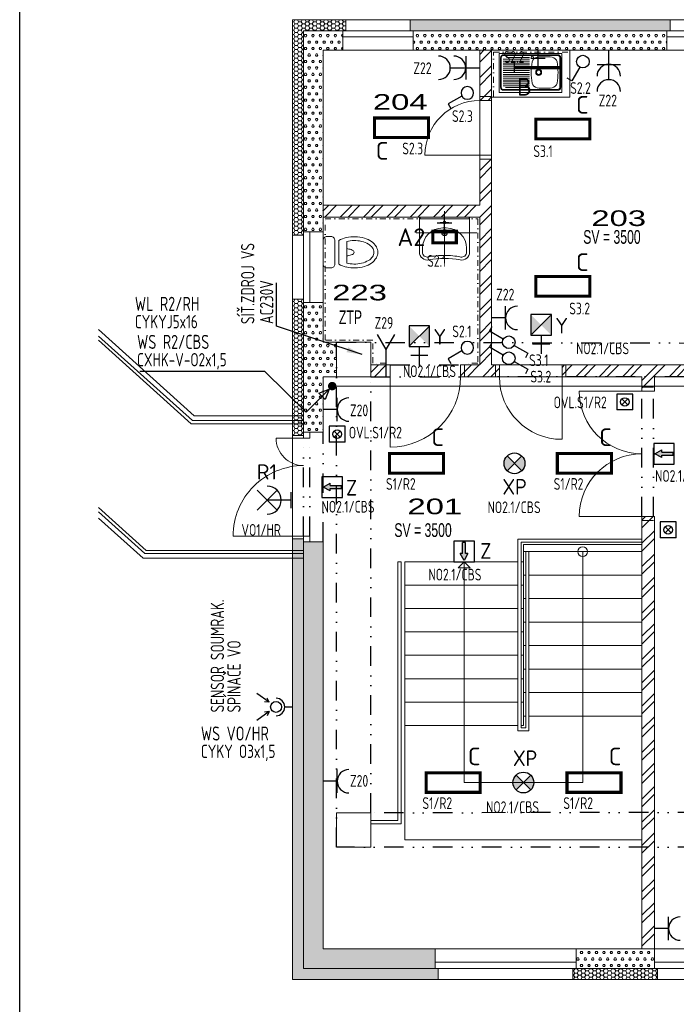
# Model space of a CAD drawing. Extents: x 171565 to 840288, y -737149 to -289557.
# Tile 10 of 59: x 401797 to 410180, y -377327 to -364748. Entities that reach past the tile are written whole.
import ezdxf
from ezdxf.enums import TextEntityAlignment as Align

# ---------------------------------------------------------------- set-up
doc = ezdxf.new("R2010")
doc.units = 0
doc.header["$MEASUREMENT"] = 0
doc.header["$PDMODE"] = 1
doc.linetypes.add('DIVIDE2', pattern=[0.625, 0.25, -0.125, 0, -0.125, 0, -0.125])
doc.linetypes.add('DOTDASH', pattern=[1, 0.3, -0.2, 0, -0.2, 0.3])
for name, color, linetype in [('0_stavba', 7, 'Continuous'), ('3-ZDI_NADP', 1, 'DIVIDE2'), ('E1', 3, 'Continuous'), ('legenda', 1, 'Continuous')]:
    doc.layers.add(name, color=color, linetype=linetype)
doc.styles.add('ad_popis', font='isocpeur.ttf')
doc.styles.add('isocp', font='isocp.shx')
doc.styles.add('ISOCPEUR_4', font='isocpeur.ttf', dxfattribs={"height": 1.8})
doc.styles.add('ROMANS', font='ROMANS.shx')
doc.styles.add('SPIRITTXTSTYLE1', font='ROMAN')
doc.styles.add('SPIRITTXTSTYLE2', font='ARIALUNI.TTF')
doc.dimstyles.new('QP Stavba_100', dxfattribs={"dimscale": 100, "dimtxt": 2, "dimasz": 2, "dimexe": 1.2, "dimexo": 5, "dimgap": 1.2, "dimtad": 1, "dimdec": 0, "dimrnd": 1, "dimdsep": 46, "dimtxsty": 'ROMANS', "dimblk": 'ARCHTICK', "dimcen": 3, "dimdle": 1.2, "dimclrd": 8, "dimclre": 8, "dimclrt": 3, "dimaunit": 1, "dimadec": 1, "dimazin": 3, "dimtfac": 1, "dimtdec": 0, "dimtmove": 2, "dimatfit": 2, "dimfxl": 1.2, "dimtolj": 1, "dimlwd": -1, "dimlwe": -1, "dimarcsym": 0})
pattern_1 = [(0, (737622.32, -247584.22), (47.625, 82.488914), [15.875, -79.375]), (0, (737622.32, -247556.72), (47.625, 82.488914), [15.875, -79.375]), (60.000002, (737638.2, -247584.22), (-47.625, 82.488914), [15.875, -79.375]), (120.000003, (737622.32, -247584.22), (-95.25, -3e-06), [15.875, -79.375]), (60.000002, (737614.39, -247570.47), (-47.625, 82.488914), [15.875, -79.375]), (120.000003, (737646.14, -247570.47), (-95.25, -3e-06), [15.875, -79.375])]
pattern_2 = [(45, (737622.32, -247584.22), (-148.49243, 148.49243), []), (45, (737721.32, -247584.22), (-148.49243, 148.49243), [])]
pattern_3 = [(0, (737622.324, -247584.223), (47.625, 27.4963055), [-63.5, 31.75]), (60.000002, (737622.324, -247584.223), (-1.7e-06, 54.9926147), [31.75, -63.5]), (120.000003, (737622.324, -247584.223), (-47.625, 27.4963055), [-63.5, 31.75])]

# ---------------------------------------------------------------- blocks, each defined once
blk = doc.blocks.new('A$C2F6D31B8')
at = {"color": 1}
blk.add_line((-340, -340), (0, 0), dxfattribs=at)
at = {"color": 1, "const_width": 54.8}
blk.add_lwpolyline([(-28, 0, 1), (28, 0, 1)], format="xyb", close=True, dxfattribs=at)
at = {"color": 1}
blk.add_lwpolyline([(-40, -40), (-93, -174), (-174, -93)], close=True, dxfattribs=at)
blk = doc.blocks.new('A$C3E1526A7')
at = {"color": 3}
for p, q in [((0, 376), (0, 0)), ((150, 180), (-150, 180))]:
    blk.add_line(p, q, dxfattribs=at)
for centre in [(0, 526), (0, 330)]:
    blk.add_arc(centre, 150, 180, 0, dxfattribs=at)
blk = doc.blocks.new('V5')
at = {"color": 3, "linetype": 'Continuous'}
for p, q in [((0, 0), (4.800003, 0)), ((4.800003, 0), (7.398087, 1.5)), ((4.800003, 0), (7.398087, -1.5))]:
    blk.add_line(p, q, dxfattribs=at)
at = {"color": 7, "linetype": 'Continuous'}
for tag, p, flags in [('ZARIZENI', (0, 0), 1), ('POPIS', (8, -1), 8)]:
    blk.add_attdef(tag, p, '', height=2, dxfattribs=dict(at, flags=flags))
blk = doc.blocks.new('_ARCHTICK')
at = {"color": 0, "linetype": 'ByBlock', "const_width": 0.15}
blk.add_lwpolyline([(-0.5, -0.5), (0.5, 0.5)], dxfattribs=at)
blk = doc.blocks.new('A$C39837C47')
at = {"color": 3}
for p, q in [((150, 180), (-150, 180)), ((0, 180), (0, 0))]:
    blk.add_line(p, q, dxfattribs=at)
blk.add_arc((0, 330), 150, 180, 0, dxfattribs=at)
blk = doc.blocks.new('A$C73E1795E')
blk.add_hatch(color=30).paths.add_polyline_path([(207, -110), (131, -69), (131, -94), (12, -94), (12, -126), (131, -126), (131, -151)])
at = {"color": 30}
for p, q in [((0, 0), (0, -220)), ((220, 0), (0, 0)), ((220, -220), (220, 0)), ((131, -94), (12, -94)), ((12, -94), (12, -126)), ((131, -69), (207, -110)), ((131, -69), (131, -94)), ((131, -126), (12, -126)), ((207, -110), (131, -151)), ((131, -126), (131, -151)), ((0, -220), (220, -220))]:
    blk.add_line(p, q, dxfattribs=at)
blk = doc.blocks.new('A$C69940402')
h = blk.add_hatch(color=30)
h.paths.add_polyline_path([(210, -210), (210, -10), (110, -110)])
h.paths.add_polyline_path([(110, -110), (10, -10), (10, -210)])
at = {"color": 30}
for p, q in [((210, -10), (10, -210)), ((202, -316), (18, -316)), ((110, -220), (110, -419))]:
    blk.add_line(p, q, dxfattribs=at)
blk.add_lwpolyline([(0, 0), (0, -220), (220, -220), (220, 0)], close=True, dxfattribs=at)
blk = doc.blocks.new('A$C5A2F567D')
h = blk.add_hatch(color=30)
h.paths.add_polyline_path([(70.9, 70.9), (0, 0), (70.9, -70.9, 0.198912), (100.2, 0, 0.198912)])
h.paths.add_polyline_path([(0, 0), (-70.9, 70.9, 0.198912), (-100.2, 0, 0.198912), (-70.9, -70.9)])
at = {"color": 30}
for p, q in [((-70.9, -70.9), (70.9, 70.9)), ((-70.9, 70.9), (70.9, -70.9))]:
    blk.add_line(p, q, dxfattribs=at)
blk.add_circle((0, 0), 100.2, dxfattribs=at)
blk = doc.blocks.new('A$C02CE2659')
at = {"color": 6, "linetype": 'Continuous', "ltscale": 100}
for p, q in [((0, 127), (0, 0)), ((600, 127), (600, 0))]:
    blk.add_line(p, q, dxfattribs=at)
at = {"color": 6}
for p, q in [((300, 47), (300, -159)), ((208, -56), (392, -56))]:
    blk.add_line(p, q, dxfattribs=at)
at = {"color": 6, "linetype": 'Continuous', "ltscale": 100, "const_width": 45, "flags": 128}
blk.add_lwpolyline([(0, 63), (600, 63)], dxfattribs=at)
blk = doc.blocks.new('Q1')
at = {"color": 3, "linetype": 'Continuous'}
for p, q in [((0.6, 2.239246), (2.099998, 4.837314)), ((2.099998, 4.837314), (2.96603, 4.337314))]:
    blk.add_line(p, q, dxfattribs=at)
blk.add_circle((0, 1.2), 1.2, dxfattribs=at)
at = {"color": 7, "linetype": 'Continuous'}
blk.add_point((0, 2.4), dxfattribs=at)
at = {"color": 7, "linetype": 'Continuous', "flags": 8}
blk.add_attdef('POPIS', text='', height=2, dxfattribs=at).set_placement((0, 7), align=Align.MIDDLE)
at = {"color": 7, "linetype": 'Continuous', "flags": 1}
blk.add_attdef('ZARIZENI', (0, 1.2), '', height=2, dxfattribs=at)
blk = doc.blocks.new('A$C1E07043F')
at = {"color": 6}
for p, q in [((0, 206), (0, 0)), ((-92, 103), (92, 103))]:
    blk.add_line(p, q, dxfattribs=at)
at = {"layer": 'E1', "color": 6, "const_width": 40}
blk.add_lwpolyline([(150, 206), (-150, 206), (-150, 356), (150, 356)], close=True, dxfattribs=at)
blk = doc.blocks.new('S6')
at = {"color": 3, "linetype": 'Continuous'}
for p, q in [((-2.000003, 4.000007), (-2.000003, 0)), ((2.000003, 4.000007), (-2.000003, 4.000007)), ((2.000003, 0), (2.000003, 4.000007)), ((2.000003, 0), (-2.000003, 0))]:
    blk.add_line(p, q, dxfattribs=at)
at = {"color": 7, "linetype": 'Continuous'}
for p, q in [((-0.754245, 2.754235), (0, 2.000003)), ((0, 2.000003), (-0.754245, 2.754235)), ((0.754245, 2.754235), (0, 2.000003)), ((0, 2.000003), (0.754245, 2.754235)), ((-0.754245, 1.245758), (0, 2.000003)), ((0, 2.000003), (-0.754245, 1.245758)), ((0, 2.000003), (0.754245, 1.245758))]:
    blk.add_line(p, q, dxfattribs=at)
blk.add_circle((0, 2.000003), 1.066667, dxfattribs=at)
at = {"color": 7, "linetype": 'Continuous', "flags": 8}
blk.add_attdef('POPIS', text='', height=2, dxfattribs=at).set_placement((0, 7), align=Align.MIDDLE)
at = {"color": 7, "linetype": 'Continuous', "flags": 1}
blk.add_attdef('ZARIZENI', (0, 2.4), '', height=2, dxfattribs=at)
blk = doc.blocks.new('A$C018D3C2F')
at = {"color": 6, "linetype": 'Continuous'}
for p, q in [((-126, 181), (126, 434)), ((-126, 434), (126, 181)), ((0, 0), (0, 308)), ((-102, 0), (102, 0))]:
    blk.add_line(p, q, dxfattribs=at)
at = {"color": 6}
blk.add_arc((0, 308), 179, 180, 0, dxfattribs=at)
blk = doc.blocks.new('SENSOR')
at = {"color": 7, "linetype": 'Continuous'}
for p, q in [((217709, 6010, 0), (217556, 6230, 0)), ((217871, 6010, 0), (218024, 6230, 0)), ((217709, 6010, 0), (217634, 6049, 0)), ((217709, 6010, 0), (217698, 6093, 0)), ((217871, 6010, 0), (217881, 6093, 0)), ((217871, 6010, 0), (217945, 6049, 0))]:
    blk.add_line(p, q, dxfattribs=at)
at = {"color": 3, "linetype": 'Continuous'}
blk.add_line((217790, 5740, 0), (217790, 5604, 0), dxfattribs=at)
blk.add_circle((217790, 5893, 0), 94.4, dxfattribs=at)
blk.add_arc((217790, 5893, 0), 153, 180, 0, dxfattribs=at)
blk = doc.blocks.new('Q3')
at = {"color": 3, "linetype": 'Continuous'}
for p, q in [((0.599998, 2.239246), (2.099998, 4.837314)), ((2.099998, 4.837314), (2.96603, 4.337314)), ((-0.599998, 0.160754), (-2.099998, -2.437314)), ((-2.099998, -2.437314), (-2.966019, -1.937314))]:
    blk.add_line(p, q, dxfattribs=at)
blk.add_circle((0, 1.2), 1.2, dxfattribs=at)
at = {"color": 7, "linetype": 'Continuous'}
blk.add_point((0, 2.4), dxfattribs=at)
at = {"color": 7, "linetype": 'Continuous', "flags": 8}
blk.add_attdef('POPIS', text='', height=2, dxfattribs=at).set_placement((0, 7), align=Align.MIDDLE)
at = {"color": 7, "linetype": 'Continuous', "flags": 1}
blk.add_attdef('ZARIZENI', (0, 1.2), '', height=2, dxfattribs=at)

msp = doc.modelspace()

# ---------------------------------------------------------------- hatches: boundary and pattern name
at = {"layer": '0_stavba', "linetype": 'Continuous', "lineweight": 0, "ltscale": 300}
h = msp.add_hatch(dxfattribs=at)
h.set_pattern_fill('PLASTEV', color=256, scale=31.75, style=0, pattern_type=2)
h.set_pattern_definition(pattern_3)
h.paths.add_polyline_path([(405961, -364889), (405961, -364749), (405281, -364749), (405281, -367499), (405421, -367499), (405421, -364889)], flags=0)
h = msp.add_hatch(dxfattribs=at)
h.set_pattern_fill('PLASTEV', color=256, scale=31.75, style=0, pattern_type=2)
h.set_pattern_definition(pattern_3)
h.paths.add_polyline_path([(410101, -364889), (410101, -364749), (406781, -364749), (406781, -364889)], flags=0)
h = msp.add_hatch(dxfattribs=at)
h.set_pattern_fill('PORBET', color=256, scale=15.875, style=0, pattern_type=2)
h.set_pattern_definition(pattern_1)
h.paths.add_polyline_path([(405921, -365139), (405921, -364889), (405421, -364889), (405421, -367459), (405671, -367459), (405671, -367269), (405671, -367119), (405671, -365139)], flags=0)
h = msp.add_hatch(dxfattribs=at)
h.set_pattern_fill('PORBET', color=256, scale=15.875, style=0, pattern_type=2)
h.set_pattern_definition(pattern_1)
h.paths.add_polyline_path([(406821, -364889), (406821, -365139), (407671, -365139), (407821, -365139), (410061, -365139), (410061, -364889)], flags=0)
h = msp.add_hatch(dxfattribs=at)
h.set_pattern_fill('ZDIVKER', color=256, scale=5.55625, style=0, pattern_type=2)
h.set_pattern_definition(pattern_2)
h.paths.add_polyline_path([(407821, -365139), (407671, -365139), (407671, -365779), (407821, -365779)], flags=0)
h = msp.add_hatch(dxfattribs=at)
h.set_pattern_fill('ZDIVKER', color=256, scale=5.55625, style=0, pattern_type=2)
h.set_pattern_definition(pattern_2)
h.paths.add_polyline_path([(407221, -367269), (407671, -367269), (407671, -369159), (407426, -369159), (407426, -369309), (407921, -369309), (407921, -369159), (407821, -369159), (407821, -366479), (407671, -366479), (407671, -367119), (405671, -367119), (405671, -367269)], flags=0)
h = msp.add_hatch(dxfattribs=at)
h.set_pattern_fill('PLASTEV', color=256, scale=31.75, style=0, pattern_type=2)
h.set_pattern_definition(pattern_3)
h.paths.add_polyline_path([(405421, -368319), (405281, -368319), (405281, -370059), (405421, -370059)], flags=0)
h = msp.add_hatch(dxfattribs=at)
h.set_pattern_fill('PORBET', color=256, scale=15.875, style=0, pattern_type=2)
h.set_pattern_definition(pattern_1)
h.paths.add_polyline_path([(405421, -370019), (405671, -370019), (405671, -369309), (405841, -369309), (405841, -368869), (405671, -368869), (405671, -368359), (405421, -368359)], flags=0)
h = msp.add_hatch(dxfattribs=at)
h.set_pattern_fill('ZDIVKER', color=256, scale=5.55625, style=0, pattern_type=2)
h.set_pattern_definition(pattern_2)
h.paths.add_polyline_path([(406526, -369309), (406526, -369159), (406281, -369159), (406281, -369309)], flags=0)
h = msp.add_hatch(dxfattribs=at)
h.set_pattern_fill('ZDIVKER', color=256, scale=5.55625, style=0, pattern_type=2)
h.set_pattern_definition(pattern_2)
h.paths.add_polyline_path([(408721, -369159), (411416, -369159), (411816, -369159), (411816, -369309), (409901, -369309), (409901, -369494), (409741, -369494), (409741, -369309), (408721, -369309)], flags=0)
h = msp.add_hatch(dxfattribs=at)
h.set_pattern_fill('ZDIVKER', color=256, scale=5.55625, style=0, pattern_type=2)
h.set_pattern_definition(pattern_2)
h.paths.add_polyline_path([(409741, -376619), (409901, -376619), (409901, -371094), (409741, -371094)], flags=0)
h = msp.add_hatch(dxfattribs=at)
h.set_pattern_fill('PLASTEV', color=256, scale=31.75, style=0, pattern_type=2)
h.set_pattern_definition(pattern_3)
h.paths.add_polyline_path([(407141, -377009), (407141, -376869), (405421, -376869), (405421, -371379), (405281, -371379), (405281, -377009)], flags=0)
h = msp.add_hatch(dxfattribs=at)
h.set_pattern_fill('PORBET', color=256, scale=15.875, style=0, pattern_type=2)
h.set_pattern_definition(pattern_1)
h.paths.add_polyline_path([(405671, -376619), (405671, -371419), (405421, -371419), (405421, -376869), (407101, -376869), (407101, -376619)], flags=0)
h = msp.add_hatch(dxfattribs=at)
h.set_pattern_fill('PORBET', color=256, scale=15.875, style=0, pattern_type=2)
h.set_pattern_definition([(120.000003, (737646.14, -247570.47), (-95.25, -3e-06), [15.875, -79.375]), (60.000002, (737614.39, -247570.47), (-47.625, 82.488914), [15.875, -79.375]), (120.000003, (737622.32, -247584.22), (-95.25, -3e-06), [15.875, -79.375]), (60.000002, (737638.2, -247584.22), (-47.625, 82.488914), [15.875, -79.375]), (0, (737622.32, -247556.72), (47.625, 82.488914), [15.875, -79.375]), (0, (737622.32, -247584.22), (47.625, 82.488914), [15.875, -79.375])])
h.paths.add_polyline_path([(408901, -376619), (408901, -376869), (409901, -376869), (409901, -376619), (409741, -376619)], flags=0)
h = msp.add_hatch(dxfattribs=at)
h.set_pattern_fill('PLASTEV', color=256, scale=31.75, style=0, pattern_type=2)
h.set_pattern_definition(pattern_3)
h.paths.add_polyline_path([(408861, -376869), (408861, -377009), (409941, -377009), (409941, -376869)], flags=0)

# ---------------------------------------------------------------- linework, layer by layer
at = {"elevation": 900}
msp.add_lwpolyline([(401797, -388446), (401797, -356946), (446347, -356946), (446347, -388446)], close=True, dxfattribs=at)
at = {"layer": '0_stavba', "linetype": 'Continuous', "lineweight": 0, "ltscale": 300}
for p, q in [((405281, -367499, -2548), (405281, -364749, -2548)), ((405281, -364749, -2548), (405961, -364749, -2548)), ((406781, -364749, -76), (405961, -364749, -76)), ((405961, -364749, -2548), (405961, -364889, -2548)), ((406781, -364749, -2548), (410101, -364749, -2548)), ((406781, -364749, -2548), (406781, -364889, -2548)), ((410101, -364749, -76), (410921, -364749, -76)), ((410101, -364749, -2548), (410101, -364889, -2548)), ((405421, -367499, -2548), (405421, -364889, -2548)), ((405421, -364889, -2548), (405961, -364889, -2548)), ((405921, -364889, 748), (406821, -364889, 748)), ((405921, -364889, -2548), (405921, -365139, -2548)), ((406781, -364889, -2548), (410101, -364889, -2548)), ((406821, -364889, -2548), (406821, -365139, -2548)), ((410061, -364889, 748), (410961, -364889, 748)), ((410061, -364889, -2548), (410061, -365139, -2548)), ((405921, -364969, 748), (406821, -364969, 748)), ((410061, -364969, 748), (410961, -364969, 748)), ((405671, -367119, -2548), (405671, -365139, -2548)), ((405671, -365139, -2548), (405921, -365139, -2548)), ((405921, -365139, 748), (406821, -365139, 748)), ((406821, -365139, -2548), (407671, -365139, -2548)), ((407671, -365139, -76), (407821, -365139, -76)), ((407671, -365779, -2548), (407671, -365139, -2548)), ((407821, -365139, -2548), (410061, -365139, -2548)), ((407821, -365779, -2548), (407821, -365139, -2548)), ((408821, -365739, -2548), (408821, -365139, -2548)), ((410061, -365139, 748), (410961, -365139, 748)), ((407671, -366479, -3448), (407671, -365779, -3448)), ((407671, -365779, -2548), (407821, -365779, -2548)), ((407821, -365739, -2548), (408821, -365739, -2548)), ((407821, -366479, -3448), (407821, -365779, -3448)), ((407671, -366479, -2548), (406971, -366479, -2548)), ((407671, -367119, -2548), (407671, -366479, -2548)), ((407671, -366479, -2548), (407821, -366479, -2548)), ((407821, -369159, -2548), (407821, -366479, -2548)), ((405671, -367119, -76), (405671, -367269, -76)), ((405671, -367119, -2548), (407671, -367119, -2548)), ((405671, -367459, -2548), (405671, -367269, -2548)), ((405671, -367269, -2548), (407671, -367269, -2548)), ((407671, -369159, -2548), (407671, -367269, -2548)), ((405281, -367499, -76), (405281, -368319, -76)), ((405281, -367499, -2548), (405421, -367499, -2548)), ((405421, -368359, -76), (405421, -367459, -76)), ((405421, -367459, -2548), (405671, -367459, -2548)), ((405501, -368359, -76), (405501, -367459, -76)), ((405671, -368359, -76), (405671, -367459, -76)), ((405281, -370059, -2548), (405281, -368319, -2548)), ((405281, -368319, -2548), (405421, -368319, -2548)), ((405421, -370059, -2548), (405421, -368319, -2548)), ((405421, -368359, -2548), (405671, -368359, -2548)), ((405671, -368869, -2548), (405671, -368359, -2548)), ((404025, -369809, -2548), (402802, -368708, -2548)), ((404002, -369869, -2548), (402802, -368789, -2548)), ((403987, -369909, -2548), (402802, -368842, -2548)), ((405841, -368869, -2548), (405671, -368869, -2548)), ((406281, -368869, -2548), (405841, -368869, -2548)), ((405841, -368869, -2548), (405841, -369309, -2548)), ((406281, -368869, -2548), (406281, -369309, -2548)), ((406281, -369159, -2548), (406526, -369159, -2548)), ((406526, -369159, -2548), (406526, -369309, -2548)), ((407426, -369159, -2548), (407671, -369159, -2548)), ((407426, -369159, -2548), (407426, -369309, -2548)), ((407821, -369159, -2548), (407921, -369159, -2548)), ((407921, -369159, -2548), (407921, -369309, -2548)), ((408721, -369159, -2548), (411461, -369159, -2548)), ((408721, -369159, -2548), (408721, -369309, -2548)), ((405671, -370019, -2548), (405671, -369309, -2548)), ((405841, -369309, -2548), (405671, -369309, -2548)), ((406281, -369309, -2548), (405841, -369309, -2548)), ((406281, -369309, -2548), (406526, -369309, -2548)), ((406526, -369309, -2548), (406526, -370209, -2548)), ((407426, -369309, -2548), (407921, -369309, -2548)), ((408721, -369309, -2548), (408721, -370109, -2548)), ((408721, -369309, -2548), (409741, -369309, -2548)), ((409741, -369309, -2548), (409741, -369494, -2548)), ((409901, -369309, -2548), (409901, -369494, -2548)), ((409901, -369309, -2548), (411816, -369309, -2548)), ((409741, -369494, -2548), (408941, -369494, -2548)), ((409901, -369494, -2548), (409741, -369494, -2548)), ((405421, -369909, -2548), (403987, -369909, -2548)), ((405421, -369869, -2548), (404002, -369869, -2548)), ((405421, -369809, -2548), (404025, -369809, -2548)), ((405421, -370094, -2548), (405421, -370019, -2548)), ((405421, -370019, -2548), (405671, -370019, -2548)), ((405501, -370094, -2548), (405501, -370019, -2548)), ((405421, -370094, -2548), (405071, -370094, -2548)), ((405281, -370059, -2548), (405421, -370059, -2548)), ((405281, -370059, -2548), (405281, -371379, -2548)), ((405421, -370094, -2548), (405501, -370094, -2548)), ((403411, -371529, -2548), (402802, -370981, -2548)), ((403396, -371569, -2548), (402802, -371035, -2548)), ((403373, -371629, -2548), (402802, -371115, -2548)), ((409741, -371094, -2548), (408941, -371094, -2548)), ((409901, -371094, -2548), (409741, -371094, -2548)), ((409741, -371094, -2548), (409741, -376619, -2548)), ((409901, -371094, -2548), (409901, -376869, -2548)), ((405421, -371344, -2548), (404521, -371344, -2548)), ((405281, -377009, -2548), (405281, -371379, -2548)), ((405281, -371379, -2548), (405421, -371379, -2548)), ((405421, -371419, -2548), (405421, -371344, -2548)), ((405421, -371344, -2548), (405501, -371344, -2548)), ((405421, -376869, -2548), (405421, -371379, -2548)), ((405421, -371419, -2548), (405671, -371419, -2548)), ((405501, -371419, -2548), (405501, -371344, -2548)), ((405671, -376619, -2548), (405671, -371419, -2548)), ((409741, -371384, -2548), (408158, -371384, -2548)), ((408158, -373834, -2548), (408158, -371384, -2548)), ((409741, -371424, -2548), (408198, -371424, -2548)), ((408198, -373794, -2548), (408198, -371424, -2548)), ((405421, -371529, -2548), (403411, -371529, -2548)), ((409741, -371454, -2548), (408228, -371454, -2548)), ((408228, -373764, -2548), (408228, -371454, -2548)), ((408228, -371544, -2548), (409741, -371544, -2548)), ((408258, -373794, -2548), (408258, -371544, -2548)), ((408298, -373834, -2548), (408298, -371544, -2548)), ((408985, -371544, -2548), (408985, -374494, -2548)), ((409741, -375224, -2548), (409741, -371544, -2548)), ((405421, -371629, -2548), (403373, -371629, -2548)), ((405421, -371569, -2548), (403396, -371569, -2548)), ((406626, -371674, -2548), (406626, -374979, -2548)), ((406666, -371674, -2548), (406626, -371674, -2548)), ((406666, -371674, -2548), (406666, -375019, -2548)), ((406716, -371674, -2548), (406716, -373764, -2548)), ((406716, -371674, -2548), (408158, -371674, -2548)), ((407472, -371674, -2548), (407396, -371750, -2548)), ((407472, -371674, -2548), (407472, -374494, -2548)), ((407472, -371674, -2548), (407548, -371750, -2548)), ((408198, -371674, -2548), (408228, -371674, -2548)), ((407396, -371750, -2548), (407548, -371750, -2548)), ((408228, -371844, -2548), (408258, -371844, -2548)), ((408298, -371844, -2548), (409741, -371844, -2548)), ((406716, -371973, -2548), (408158, -371973, -2548)), ((408198, -371973, -2548), (408228, -371973, -2548)), ((408228, -372144, -2548), (408258, -372144, -2548)), ((408298, -372144, -2548), (409741, -372144, -2548)), ((406716, -372271, -2548), (408158, -372271, -2548)), ((408198, -372271, -2548), (408228, -372271, -2548)), ((408228, -372444, -2548), (408258, -372444, -2548)), ((408298, -372444, -2548), (409741, -372444, -2548)), ((406716, -372570, -2548), (408158, -372570, -2548)), ((408198, -372570, -2548), (408228, -372570, -2548)), ((408228, -372744, -2548), (408258, -372744, -2548)), ((408298, -372744, -2548), (409741, -372744, -2548)), ((406716, -372868, -2548), (408158, -372868, -2548)), ((408198, -372868, -2548), (408228, -372868, -2548)), ((408228, -373044, -2548), (408258, -373044, -2548)), ((408298, -373044, -2548), (409741, -373044, -2548)), ((406716, -373167, -2548), (408158, -373167, -2548)), ((408198, -373167, -2548), (408228, -373167, -2548)), ((408228, -373344, -2548), (408258, -373344, -2548)), ((408298, -373344, -2548), (409741, -373344, -2548)), ((406716, -373466, -2548), (408158, -373466, -2548)), ((408198, -373466, -2548), (408228, -373466, -2548)), ((408228, -373644, -2548), (408258, -373644, -2548)), ((408298, -373644, -2548), (409741, -373644, -2548)), ((406716, -373764, -2548), (406716, -375224, -2548)), ((406716, -373764, -2548), (408158, -373764, -2548)), ((408198, -373764, -2548), (408228, -373764, -2548)), ((408198, -373794, -2548), (408258, -373794, -2548)), ((408158, -373834, -2548), (408298, -373834, -2548)), ((407472, -374494, -2548), (408985, -374494, -2548)), ((405841, -374879, -2548), (405841, -375319, -2548)), ((405841, -374879, -2548), (406281, -374879, -2548)), ((406281, -374879, -2548), (406281, -375319, -2548)), ((406281, -374979, -2548), (406626, -374979, -2548)), ((406281, -375019, -2548), (406666, -375019, -2548)), ((405841, -375319, -2548), (406281, -375319, -2548)), ((406716, -375224, -2548), (409741, -375224, -2548)), ((409741, -376569, -2548), (409741, -376569, -2548)), ((405671, -376619, -2548), (407101, -376619, -2548)), ((408901, -376619, -76), (407101, -376619, -76)), ((407101, -376619, -2548), (407101, -376869, -2548)), ((408901, -376619, -2548), (409741, -376619, -2548)), ((408901, -376619, -2548), (408901, -376869, -2548)), ((409741, -376619, -76), (409901, -376619, -76)), ((411701, -376619, -76), (409901, -376619, -76)), ((409901, -376619, -2548), (409901, -376869, -2548)), ((408901, -376789, -76), (407101, -376789, -76)), ((411701, -376789, -76), (409901, -376789, -76)), ((405421, -376869, -2548), (407141, -376869, -2548)), ((408901, -376869, -76), (407101, -376869, -76)), ((407141, -376869, -2548), (407141, -377009, -2548)), ((408861, -376869, -2548), (409941, -376869, -2548)), ((408861, -376869, -2548), (408861, -377009, -2548)), ((411701, -376869, -76), (409901, -376869, -76)), ((409941, -376869, -2548), (409941, -377009, -2548)), ((405281, -377009, -2548), (407141, -377009, -2548)), ((407141, -377009, -76), (408861, -377009, -76)), ((408861, -377009, -2548), (409941, -377009, -2548)), ((409941, -377009, -76), (411661, -377009, -76))]:
    msp.add_line(p, q, dxfattribs=at)
at = {"layer": '0_stavba', "linetype": 'DOTDASH', "lineweight": 0, "ltscale": 250}
for p, q in [((407846, -365729, 900), (407846, -365164, 900)), ((407846, -365164, 900), (408821, -365164, 900)), ((405696, -367294, 900), (407646, -367294, 900)), ((405696, -368844, 900), (405696, -367294, 900)), ((407646, -367294, 900), (407646, -369134, 900)), ((406306, -368844, 900), (405696, -368844, 900)), ((406306, -369134, 900), (406306, -368844, 900)), ((406476, -369134, 900), (406306, -369134, 900)), ((407646, -369134, 900), (407476, -369134, 900))]:
    msp.add_line(p, q, dxfattribs=at)
at = {"layer": '0_stavba', "linetype": 'Continuous', "lineweight": 0, "ltscale": 1000}
for p, q in [((407920, -365178, -3448), (408720, -365178, -3448)), ((407920, -365678, -3448), (407920, -365178, -3448)), ((407935, -365610, -3448), (407935, -365236, -3448)), ((407945, -365610, -3448), (407945, -365236, -3448)), ((408308, -365254, -3448), (407970, -365254, -3448)), ((407975, -365196, -3448), (408665, -365196, -3448)), ((407975, -365206, -3448), (408665, -365206, -3448)), ((408308, -365230, -3448), (408011, -365230, -3448)), ((408695, -365236, -3448), (408695, -365610, -3448)), ((408705, -365236, -3448), (408705, -365610, -3448)), ((408720, -365178, -3448), (408720, -365678, -3448)), ((408308, -365278, -3448), (407970, -365278, -3448)), ((408308, -365302, -3448), (407970, -365302, -3448)), ((408308, -365326, -3448), (407970, -365326, -3448)), ((408308, -365350, -3448), (407970, -365350, -3448)), ((408308, -365374, -3448), (407970, -365374, -3448)), ((408308, -365399, -3448), (407970, -365399, -3448)), ((408308, -365423, -3448), (407970, -365423, -3448)), ((408308, -365447, -3448), (407970, -365447, -3448)), ((408308, -365471, -3448), (407970, -365471, -3448)), ((408308, -365495, -3448), (407970, -365495, -3448)), ((408308, -365519, -3448), (407970, -365519, -3448)), ((408308, -365543, -3448), (407970, -365543, -3448)), ((408308, -365567, -3448), (407970, -365567, -3448)), ((408308, -365591, -3448), (407970, -365591, -3448)), ((407975, -365640, -3448), (408665, -365640, -3448)), ((407975, -365650, -3448), (408665, -365650, -3448)), ((408308, -365616, -3448), (407998, -365616, -3448)), ((408720, -365678, -3448), (407920, -365678, -3448))]:
    msp.add_line(p, q, dxfattribs=at)
at = {"layer": '0_stavba', "linetype": 'Continuous', "lineweight": 0, "ltscale": 304.799988}
for p, q in [((407671, -365729, -3448), (407821, -365729, -3448)), ((407671, -366529, -3448), (407821, -366529, -3448)), ((406476, -369159, -3448), (406476, -369309, -3448)), ((407476, -369159, -3448), (407476, -369309, -3448)), ((407871, -369159, -3448), (407871, -369309, -3448)), ((408771, -369159, -3448), (408771, -369309, -3448)), ((409741, -369444, -3448), (409891, -369444, -3448)), ((409741, -371144, -3448), (409891, -371144, -3448))]:
    msp.add_line(p, q, dxfattribs=at)
at = {"layer": '0_stavba', "linetype": 'Continuous', "lineweight": 0}
for p, q in [((406901, -367269, -3448), (406901, -367719, -3448)), ((406901, -367269, -3448), (407541, -367269, -3448)), ((406908, -367292, -3448), (406908, -367269, -3448)), ((407221, -367857, -3448), (407221, -367194, -3448)), ((407534, -367292, -3448), (407534, -367269, -3448)), ((407541, -367269, -3448), (407541, -367719, -3448)), ((406908, -367292, -3448), (407221, -367292, -3448)), ((407166, -367339, -3448), (407275, -367339, -3448)), ((407221, -367409, -3448), (407199, -367409, -3448)), ((407534, -367292, -3448), (407221, -367292, -3448)), ((407221, -367409, -3448), (407243, -367409, -3448)), ((406860, -367469, -3448), (407632, -367469, -3448)), ((406939, -367669, -3448), (406939, -367719, -3448)), ((407503, -367669, -3448), (407503, -367719, -3448))]:
    msp.add_line(p, q, dxfattribs=at)
at = {"layer": '0_stavba', "linetype": 'Continuous', "lineweight": 0, "ltscale": 0.00079375}
for p, q in [((405872, -367869, -3448), (405872, -367570, -3448)), ((405973, -367858, -3448), (405973, -367581, -3448))]:
    msp.add_line(p, q, dxfattribs=at)
at = {"layer": '0_stavba', "linetype": 'Continuous', "lineweight": 0, "ltscale": 330}
for p, q in [((407921, -369159, -3448), (408721, -369159, -3448)), ((407921, -369309, -3448), (408721, -369309, -3448))]:
    msp.add_line(p, q, dxfattribs=at)
at = {"layer": '0_stavba', "linetype": 'Continuous', "lineweight": 0, "ltscale": 0.00079375, "elevation": -3448}
msp.add_lwpolyline([(405771, -367919), (405721, -367919, -0.414214), (405671, -367869), (405671, -367569, -0.414214), (405721, -367519), (405771, -367519, -0.414214), (405821, -367569), (405821, -367869, -0.414214)], format="xyb", close=True, dxfattribs=at)
for points in [[(405973, -367858, 0.05843), (406063, -367870, 0.061716), (406161, -367859, 0.074777), (406251, -367823, 0.1078), (406301, -367778, 0.154611), (406319, -367719, 0.154446), (406300, -367661, 0.107597), (406251, -367615, 0.074678), (406161, -367580, 0.061691), (406063, -367569, 0.058183), (405973, -367581)], [(405973, -367766, 0.042601), (406029, -367754, 0.08869), (406058, -367740, 0.236369), (406067, -367719, 0.233828), (406057, -367699, 0.087627), (406028, -367685, 0.041752), (405973, -367673)]]:
    msp.add_lwpolyline(points, format="xyb", dxfattribs=at)
at = {"layer": '0_stavba', "linetype": 'Continuous', "lineweight": 0, "ltscale": 1000}
for centre, radius in [((408341, -365229, -3448), 14.1), ((408423, -365421, -3448), 38), ((408423, -365421, -3448), 27.5)]:
    msp.add_circle(centre, radius, dxfattribs=at)
at = {"layer": '0_stavba', "linetype": 'Continuous', "lineweight": 0}
for centre, radius in [((407221, -367339, -3448), 17.5), ((407221, -367469, -3448), 37.5), ((407221, -367469, -3448), 23)]:
    msp.add_circle(centre, radius, dxfattribs=at)
at = {"layer": '0_stavba', "linetype": 'Continuous', "lineweight": 0, "ltscale": 300}
msp.add_circle((408985, -371544, -2548), 63.1, dxfattribs=at)
at = {"layer": '0_stavba', "linetype": 'Continuous', "lineweight": 0, "ltscale": 1000}
for centre, radius, start, end in [((407975, -365236, -3448), 40, 90, 180), ((407975, -365236, -3448), 30, 90, 180), ((408414, -365301, -3448), 75, 97.23, 169.6188), ((408499, -365971, -3448), 750, 90, 97.23), ((408499, -365971, -3448), 750, 82.77, 90), ((408584, -365301, -3448), 75, 10.3812, 82.77), ((408665, -365236, -3448), 40, 0, 90), ((408665, -365236, -3448), 30, 0, 90), ((409078, -365423, -3448), 750, 169.6188, 180), ((407920, -365423, -3448), 750, 0, 10.3812), ((409078, -365423, -3448), 750, 180, 190.3813), ((407920, -365423, -3448), 750, 349.6188, 0), ((407975, -365610, -3448), 40, 180, 270), ((407975, -365610, -3448), 30, 180, 270), ((408414, -365544, -3448), 75, 190.3813, 262.77), ((408499, -364875, -3448), 750, 262.77, 270), ((408499, -364875, -3448), 750, 270, 277.23), ((408584, -365544, -3448), 75, 277.23, 349.6188), ((408665, -365610, -3448), 30, 270, 0), ((408665, -365610, -3448), 40, 270, 0)]:
    msp.add_arc(centre, radius, start, end, dxfattribs=at)
at = {"layer": '0_stavba', "linetype": 'Continuous', "lineweight": 0, "ltscale": 300}
for centre, radius, start, end in [((407671, -366479, -2548), 700, 90, 180), ((406526, -369309, -2548), 900, 270, 0), ((408721, -369309, -2548), 800, 180, 270), ((409741, -369494, -2548), 800, 180, 270), ((405421, -370094, -2548), 350, 179.9959, 269.998), ((409741, -371094, -2548), 800, 90, 180), ((405421, -371344, -2548), 900, 89.9992, 180)]:
    msp.add_arc(centre, radius, start, end, dxfattribs=at)
at = {"layer": '0_stavba', "linetype": 'Continuous', "lineweight": 0}
for centre, radius, start, end in [((407199, -367669, -3448), 260, 90, 180), ((407243, -367669, -3448), 260, 0, 90), ((407001, -367719, -3448), 100, 180, 281.537), ((407001, -367719, -3448), 62, 180, 281.537), ((407221, -368797, -3448), 1038, 90, 101.537), ((407221, -368797, -3448), 1038, 78.463, 90), ((407441, -367719, -3448), 100, 258.463, 0), ((407441, -367719, -3448), 62, 258.463, 0), ((407221, -368797, -3448), 1000, 78.463, 101.537)]:
    msp.add_arc(centre, radius, start, end, dxfattribs=at)
at = {"layer": '0_stavba', "linetype": 'Continuous', "lineweight": 0, "ltscale": 0.00079375}
for centre, radius, start, end in [((406044, -367862, -3448), 340, 103.4216, 120.5127), ((406070, -367972, -3448), 452, 88.5034, 103.4215), ((406070, -367964, -3448), 444, 73.3335, 88.5034), ((406108, -367839, -3448), 314, 55.2662, 73.3335), ((406159, -367765, -3448), 224, 31.1395, 55.2662), ((406234, -367720, -3448), 136, 0, 31.1395), ((406159, -367674, -3448), 224, 304.7338, 328.8605), ((406234, -367720, -3448), 136, 328.8605, 360), ((406044, -367577, -3448), 340, 239.4873, 256.5784), ((406070, -367467, -3448), 452, 256.5785, 271.4967), ((406070, -367476, -3448), 444, 271.4966, 286.6665), ((406108, -367600, -3448), 314, 286.6665, 304.7338)]:
    msp.add_arc(centre, radius, start, end, dxfattribs=at)
at = {"layer": '0_stavba', "linetype": 'Continuous', "lineweight": 0, "ltscale": 300}
for p in [(406976, -364972, -2548), (408321, -364972, -2548), (409741, -365957, -2548), (405421, -366107, -2548), (408001, -372532, -900)]:
    msp.add_point(p, dxfattribs=at)
at = {"layer": '0_stavba', "linetype": 'Continuous', "lineweight": 0, "ltscale": 250}
for p in [(406976, -364972, -3448), (406976, -364972, -3448), (408321, -364972, -3448), (408321, -364972, -3448), (409741, -365957, -3448), (409891, -365957, -3448)]:
    msp.add_point(p, dxfattribs=at)
at = {"layer": '0_stavba', "linetype": 'Continuous', "lineweight": 0, "ltscale": 304.799988}
for p in [(406976, -364972, -3448), (408321, -364972, -3448), (409741, -365957, -3448)]:
    msp.add_point(p, dxfattribs=at)
at = {"layer": '3-ZDI_NADP', "color": 7, "ltscale": 1000}
for p, q in [((405841, -375319, -1724), (405841, -368869, -1724)), ((405841, -368869, -1724), (430276, -368919, -1724)), ((406526, -369159, -3448), (407426, -369159, -3448)), ((406281, -369309, -1724), (429836, -369299, -1724)), ((406281, -374879, -1724), (406281, -369309, -1724)), ((409741, -371094, -3448), (409741, -369494, -3448)), ((409891, -371094, -3448), (409891, -369494, -3448)), ((405671, -371419, -2548), (405671, -370019, -2548)), ((405421, -371344, -2548), (405421, -370094, -2548)), ((405501, -371344, -2548), (405501, -370094, -2548)), ((429831, -374869, -1724), (406281, -374879, -1724)), ((429831, -375309, -1724), (405841, -375319, -1724))]:
    msp.add_line(p, q, dxfattribs=at)
msp.add_point((405471, -366432, -2548), dxfattribs=at)
at = {"layer": 'E1', "color": 5}
for p, q in [((404927, -369244, 900), (403333, -369244, 900)), ((405456, -369761, 452), (404927, -369244, 900))]:
    msp.add_line(p, q, dxfattribs=at)
at = {"layer": 'E1', "color": 1, "linetype": 'Continuous', "lineweight": 0}
msp.add_line((405787, -369429, -1048), (414531, -369429, -1048), dxfattribs=at)
at = {"layer": 'E1', "color": 6, "const_width": 40}
for points, elevation in [([(406326, -366254), (406326, -366004), (407016, -366004), (407016, -366254)], 1500), ([(408386, -366269), (408386, -366019), (409076, -366019), (409076, -366269)], 1802), ([(408386, -368279), (408386, -368029), (409076, -368029), (409076, -368279)], 1052), ([(406519, -370541), (406519, -370291), (407209, -370291), (407209, -370541)], 452), ([(408662, -370541), (408662, -370291), (409352, -370291), (409352, -370541)], 452), ([(406986, -374619), (406986, -374369), (407676, -374369), (407676, -374619)], -1048), ([(408784, -374619), (408784, -374369), (409474, -374369), (409474, -374619)], -1048)]:
    msp.add_lwpolyline(points, close=True, dxfattribs=dict(at, elevation=elevation))

# ---------------------------------------------------------------- block references
at = {"layer": 'E1', "rotation": 180}
msp.add_blockref('A$C02CE2659', (408716, -365298, 452), dxfattribs=at)
at = {"layer": 'E1', "color": 4}
for name, p, rotation in [('A$C3E1526A7', (409318, -365139, -1048), 180), ('A$C3E1526A7', (407671, -365363, 452), 90), ('A$C39837C47', (407821, -368558, 452), 270), ('A$C39837C47', (405671, -369728, 452), 270), ('A$C39837C47', (405671, -374477, 452), 270), ('A$C39837C47', (409901, -376359, 452), 270)]:
    msp.add_blockref(name, p, dxfattribs=dict(at, rotation=rotation))
at = {"layer": 'E1'}
for name, p, xscale, yscale, zscale, rotation in [('Q1', (408987, -365203, 900), 67.27500000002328, 67.27500000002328, 67.27500000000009, 180), ('Q1', (407593, -365683, 900), -67.27500000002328, 67.27500000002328, 67.27500000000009, 90), ('Q3', (407961, -368868, -3448), 67.27500000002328, 67.27500000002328, 67.27499999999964, 270), ('V5', (406476, -369309, -3448), 72.59892736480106, 72.59892736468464, 72.59892736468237, 90), ('Q1', (407593, -368939, 900), -67.27500000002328, 67.27500000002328, 67.27500000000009, 90), ('Q3', (407961, -369073, -3448), 67.27500000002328, 67.27500000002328, 67.27499999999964, 270), ('A$C73E1795E', (410154, -370425, -3448), 1.194007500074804, 1.194007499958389, 1.194007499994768, 180), ('A$C73E1795E', (405918, -370850, -2548), 1.194007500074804, 1.194007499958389, 1.194007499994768, 180), ('A$C73E1795E', (407603, -371411, -1048), 1.194007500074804, 1.194007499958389, 1.194007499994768, 270)]:
    msp.add_blockref(name, p, dxfattribs=dict(at, xscale=xscale, yscale=yscale, zscale=zscale, rotation=rotation))
at = {"layer": 'E1', "color": 3, "linetype": 'Continuous', "lineweight": 0, "rotation": 180}
msp.add_blockref('A$C1E07043F', (407221, -367244, -7795), dxfattribs=at)
at = {"layer": 'E1', "color": 14, "xscale": 1.194007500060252, "yscale": 1.194007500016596, "zscale": 1.194007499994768}
for p in [(408323, -368516, -3448), (406768, -368659, -3448)]:
    msp.add_blockref('A$C69940402', p, dxfattribs=at)
at = {"layer": 'E1', "color": 3, "xscale": 0.9749999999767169, "yscale": 0.9749999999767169, "zscale": 0.974999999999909}
msp.add_blockref('A$C2F6D31B8', (405787, -369429, 452), dxfattribs=at)
at = {"layer": 'E1', "xscale": 50.45624999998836, "yscale": 50.45624999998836, "zscale": 50.45625000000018}
for p in [(409523, -369732, 900), (405850, -370144, -1724), (410076, -371366, 900)]:
    msp.add_blockref('S6', p, dxfattribs=at)
at = {"layer": 'E1', "color": 7, "xscale": 1.32667500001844, "yscale": 1.326674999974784, "zscale": 1.326674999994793}
for p in [(408114, -370416, 452), (408228, -374494, -1048)]:
    msp.add_blockref('A$C5A2F567D', p, dxfattribs=at)
at = {"layer": 'E1', "color": 2, "rotation": 90}
msp.add_blockref('A$C018D3C2F', (405265, -370886, -1048), dxfattribs=at)
at = {"layer": 'E1', "color": 7, "xscale": 0.7312499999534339, "yscale": 0.7312499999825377, "zscale": 0.7312499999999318, "rotation": 90}
msp.add_blockref('SENSOR', (409379, -532787, 452), dxfattribs=at)

# ---------------------------------------------------------------- texts
at = {"layer": '0_stavba', "linetype": 'Continuous', "ltscale": 300, "style": 'SPIRITTXTSTYLE2', "width": 1.5}
for s, p in [('204', (406306, -365899, -1724)), ('203', (409095, -367384, -1724)), ('223', (405787, -368334, -1724)), ('201', (406747, -371066, -1724))]:
    msp.add_text(s, height=200, dxfattribs=at).set_placement(p)
at = {"layer": 'E1', "color": 3, "style": 'isocp', "width": 0.8}
for s, height, p in [('S2.2', 150, (407977, -365299, -1873)), ('Z22', 150, (406823, -365443, 2848)), ('S2.2', 150, (408825, -365696, 2475)), ('Z22', 150, (409190, -365856, 2848)), ('S2.3', 150, (407316, -366055, 2475)), ('S2.3', 150, (406681, -366469, 2475)), ('S3.1', 150, (408355, -366503, 2475)), ('S2.1', 150, (406999, -367905, -1873)), ('WL R2/RH', 180, (403267, -368468, 1500)), ('Z22', 150, (407880, -368335, 2848)), ('S3.2', 150, (408813, -368513, 1725)), ('Z29', 150, (406328, -368697, 2848)), ('S2.1', 150, (407320, -368805, 2475)), ('S3.1', 150, (408301, -369174, 525)), ('S3.2', 150, (408317, -369383, 1573)), ('OVL.S1/R2', 150, (408614, -369712, 1950)), ('Z20', 150, (406014, -369814, 2848)), ('OVL.S1/R2', 150, (405999, -370098, 1950)), ('S1/R2', 150, (406473, -370754, 2475)), ('S1/R2', 150, (408615, -370754, 2475)), ('VO1/HR', 150, (404628, -371341, 1392)), ('WS VO/HR', 180, (404110, -373957, 1500)), ('Z20', 150, (406014, -374547, 2848)), ('S1/R2', 150, (406939, -374832, 975)), ('S1/R2', 150, (408737, -374832, 975))]:
    msp.add_text(s, height=height, dxfattribs=at).set_placement(p)
at = {"layer": 'E1', "color": 6, "style": 'ISOCPEUR_4'}
for s, height, p in [('B', 225, (408146, -365717, -4274)), ('C', 225, (408899, -365948, -3371)), ('C', 225, (406343, -366536, -3371)), ('A2', 225, (406620, -367639, -3371)), ('C', 225, (408899, -367958, -4121)), ('C', 225, (407052, -370194, -4121)), ('C', 225, (409195, -370194, -4121)), ('R1', 195.5, (404824, -370623, -1871)), ('C', 225, (407519, -374272, -5621)), ('C', 225, (409317, -374272, -5621))]:
    msp.add_text(s, height=height, dxfattribs=at).set_placement(p)
at = {"layer": 'E1', "color": 5, "style": 'isocp', "width": 0.8}
for s, p in [('SÍŤ.ZDROJ VS', (404793, -368636, 600)), ('AC230V', (405034, -368636, 600)), ('SENSOR SOUMRAK.', (404406, -373598, 512)), ('SPÍNAČE VO', (404618, -373598, 512))]:
    msp.add_text(s, height=170, rotation=90, dxfattribs=at).set_placement(p)
for s, p in [('CYKYJ5x16', (403267, -368691, 1500)), ('CXHK-V-O2x1,5', (403295, -369177, 1500)), ('CYKY O3x1,5', (404110, -374180, 1500))]:
    msp.add_text(s, height=170, dxfattribs=at).set_placement(p)
at = {"layer": 'E1', "color": 30, "linetype": 'ByBlock', "style": 'ad_popis', "width": 0.9}
for s, p in [('Y', (408636, -368757, -3448)), ('Y', (407080, -368900, -3448)), ('Z', (405964, -370827, -3223)), ('XP', (407960, -370815, 452)), ('Z', (407677, -371635, -1723)), ('XP', (408094, -374283, 900))]:
    msp.add_text(s, height=200, dxfattribs=at).set_placement(p)
at = {"layer": 'E1', "color": 30, "style": 'isocp', "width": 0.8}
for s, height, p in [('WS R2/CBS', 180, (403295, -368954, 1500)), ('NO2.1/CBS', 150, (408901, -369022, 2661)), ('NO2.1/CBS', 150, (406690, -369314, 37)), ('NO2.1/CBS', 150, (409910, -370652, 2661)), ('NO2.1/CBS', 150, (405651, -371045, 2661)), ('NO2.1/CBS', 150, (407771, -371052, 2661)), ('NO2.1/CBS', 150, (407016, -371912, 2661)), ('NO2.1/CBS', 150, (407752, -374883, 37))]:
    msp.add_text(s, height=height, dxfattribs=at).set_placement(p)
at = {"layer": 'legenda', "color": 7, "linetype": 'Continuous', "lineweight": 0, "ltscale": 297.179993, "style": 'SPIRITTXTSTYLE1', "width": 0.666667}
for s, p in [('SV = 3500', (408992, -367611, -2548)), ('ZTP', (405873, -368636, -2548)), ('SV = 3500', (406580, -371356, -2548))]:
    msp.add_text(s, height=175, dxfattribs=at).set_placement(p)

# ---------------------------------------------------------------- leaders
at = {"layer": 'E1', "color": 5}
msp.add_leader([(406171, -369027), (405076, -368665), (405076, -368110)], dimstyle='QP Stavba_100', override={"dimasz": 2, "dimtad": 0, "dimclrd": 5}, dxfattribs=at)

doc.saveas('drawing.dxf')
